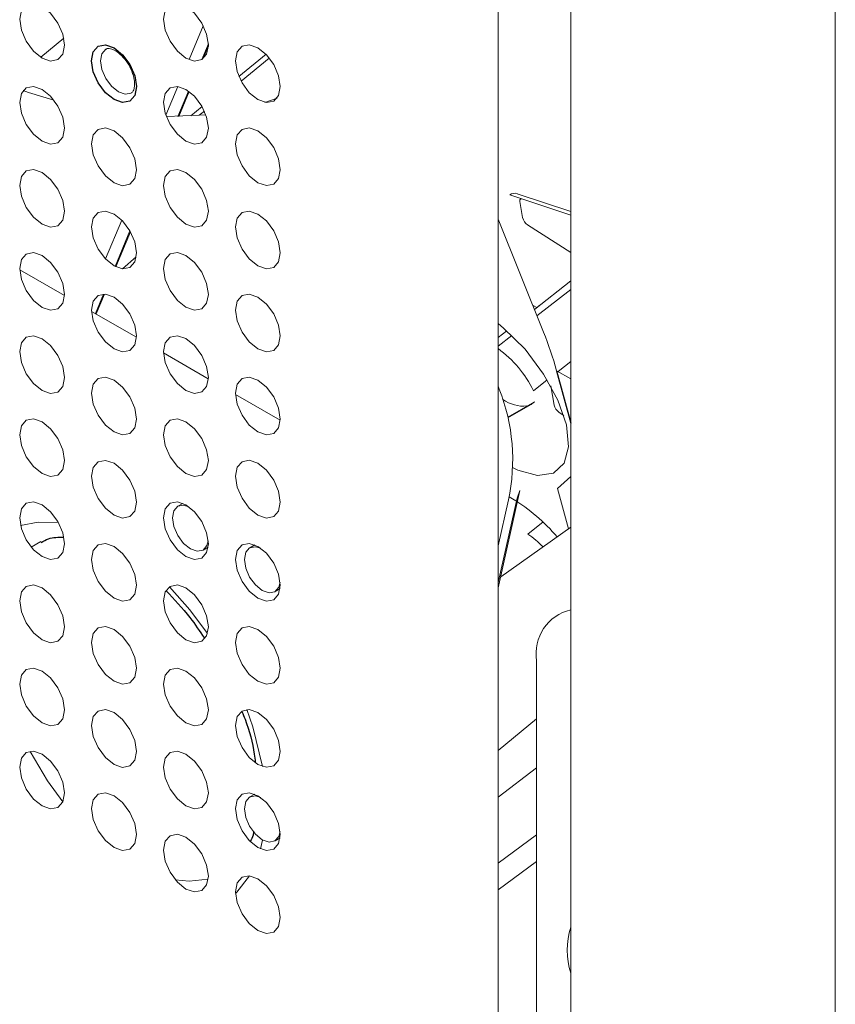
# Paper-space layout '_Isometric' of a CAD drawing. Header units: millimetres. Extents: x -1342 to 1339, y -551 to 2740.
# Tile 13 of 90: x -837 to -805, y 997 to 1036. Entities that reach past the tile are written whole.
import ezdxf

# ---------------------------------------------------------------- set-up
doc = ezdxf.new("R2010")
doc.units = ezdxf.units.MM

psp = doc.layouts.new('_Isometric')

# ---------------------------------------------------------------- linework, layer by layer
at = {"color": 144, "linetype": 'Continuous', "lineweight": 18}
for p, q in [((-805.011, 639.202), (-805.011, 1349.592)), ((-818.267, 632.969), (-818.267, 1343.358)), ((-815.414, 1343.373), (-815.414, 632.983)), ((-829.862, 1035.52), (-830.42, 1034.19)), ((-836.25, 1034.286), (-835.349, 1035.029)), ((-829.921, 1034.189), (-829.663, 1034.803)), ((-829.663, 1034.723), (-829.874, 1034.221)), ((-828.461, 1033.526), (-827.395, 1034.398)), ((-827.267, 1034.252), (-828.376, 1033.344)), ((-830.863, 1033.134), (-831.334, 1032.01)), ((-830.859, 1031.951), (-830.439, 1032.952)), ((-830.414, 1032.933), (-830.825, 1031.952)), ((-827.44, 1032.51), (-826.961, 1032.674)), ((-830.358, 1031.974), (-829.909, 1032.341)), ((-829.819, 1032.163), (-830.019, 1032)), ((-815.414, 1028.074), (-817.804, 1028.871)), ((-815.414, 1028.22), (-817.516, 1028.92)), ((-817.307, 1027.978), (-817.413, 1028.613)), ((-818.267, 1027.916), (-816.487, 1023.477)), ((-833.066, 1027.88), (-833.706, 1026.354)), ((-815.414, 1026.605), (-817.109, 1027.692)), ((-833.329, 1026.062), (-832.745, 1027.455)), ((-832.726, 1027.421), (-833.301, 1026.048)), ((-833.037, 1025.968), (-832.503, 1026.434)), ((-837.08, 1025.927), (-835.321, 1024.911)), ((-815.414, 1025.489), (-816.845, 1024.372)), ((-834.106, 1024.21), (-833.786, 1024.973)), ((-833.752, 1024.973), (-834.079, 1024.194)), ((-816.744, 1024.119), (-815.414, 1025.157)), ((-816.751, 1024.445), (-816.914, 1024.543)), ((-834.252, 1024.294), (-832.492, 1023.278)), ((-817.927, 1023.527), (-818.267, 1023.261)), ((-818.267, 1022.929), (-817.732, 1023.347)), ((-831.423, 1022.661), (-829.664, 1021.645)), ((-815.913, 1021.932), (-815.414, 1022.321)), ((-815.974, 1021.96), (-815.414, 1021.643)), ((-818.267, 1021.35), (-818.223, 1021.235)), ((-816.881, 1021.176), (-816.336, 1021.601)), ((-816.071, 1020.608), (-816.197, 1021.362)), ((-828.595, 1021.028), (-826.835, 1020.012)), ((-816.845, 1020.744), (-817.888, 1020.138)), ((-817.882, 1020.111), (-816.975, 1020.636)), ((-815.687, 1020.206), (-815.87, 1020.321)), ((-815.414, 1017.809), (-815.933, 1017.333)), ((-817.411, 1017.256), (-818.267, 1013.422)), ((-817.526, 1016.954), (-817.411, 1017.256)), ((-815.502, 1015.747), (-815.933, 1017.333)), ((-830.661, 1016.747), (-830.861, 1016.637)), ((-818.267, 1013.636), (-817.526, 1016.954)), ((-817.865, 1016.881), (-818.267, 1015.081)), ((-817.698, 1016.929), (-817.838, 1017.006)), ((-817.107, 1015.543), (-816.504, 1016.015)), ((-815.414, 1015.81), (-818.169, 1013.86)), ((-836.626, 1015.026), (-836.252, 1015.245)), ((-829.866, 1014.913), (-829.671, 1015.031)), ((-827.833, 1015.114), (-828.033, 1015.005)), ((-818.226, 1013.82), (-818.267, 1013.791)), ((-827.037, 1013.28), (-826.842, 1013.398)), ((-816.755, 644.749), (-816.755, 1010.56)), ((-818.267, 1007.03), (-816.755, 1008.282)), ((-818.267, 1005.195), (-816.755, 1006.353)), ((-827.833, 1005.316), (-828.033, 1005.206)), ((-827.037, 1003.481), (-826.842, 1003.6)), ((-816.755, 1003.719), (-818.267, 1002.607)), ((-816.755, 1002.667), (-818.267, 1001.555))]:
    psp.add_line(p, q, dxfattribs=at)
at = {"color": 7, "linetype": 'Continuous', "lineweight": 25}
psp.add_line((-815.974, 1021.96), (-815.414, 1019.899), dxfattribs=at)
at = {"color": 144, "linetype": 'Continuous', "lineweight": 18, "flags": 128}
for points in [[(-835.319, 1034.759), (-835.387, 1034.409), (-835.577, 1034.189), (-835.863, 1034.133), (-836.2, 1034.251), (-836.537, 1034.523), (-836.823, 1034.908), (-837.014, 1035.348), (-837.081, 1035.776), (-837.014, 1036.127), (-836.823, 1036.346), (-836.537, 1036.402), (-836.2, 1036.285), (-835.863, 1036.013), (-835.577, 1035.627), (-835.387, 1035.187), (-835.319, 1034.759)], [(-829.663, 1034.76), (-829.73, 1034.409), (-829.921, 1034.189), (-830.206, 1034.134), (-830.543, 1034.251), (-830.881, 1034.523), (-831.166, 1034.909), (-831.357, 1035.349), (-831.424, 1035.777), (-831.357, 1036.127), (-831.166, 1036.347), (-830.881, 1036.403), (-830.543, 1036.285), (-830.206, 1036.013), (-829.921, 1035.628), (-829.73, 1035.188), (-829.663, 1034.76)], [(-833.693, 1034.599), (-833.696, 1034.597), (-833.849, 1034.422), (-833.902, 1034.142), (-833.849, 1033.8), (-833.696, 1033.448), (-833.468, 1033.14), (-833.198, 1032.922), (-832.929, 1032.828), (-832.7, 1032.873), (-832.692, 1032.878)], [(-826.834, 1033.127), (-826.901, 1032.776), (-827.092, 1032.557), (-827.378, 1032.501), (-827.715, 1032.618), (-828.052, 1032.89), (-828.338, 1033.276), (-828.529, 1033.716), (-828.596, 1034.144), (-828.529, 1034.494), (-828.338, 1034.714), (-828.052, 1034.77), (-827.715, 1034.653), (-827.378, 1034.381), (-827.092, 1033.995), (-826.901, 1033.555), (-826.834, 1033.127)], [(-835.319, 1031.493), (-835.387, 1031.142), (-835.577, 1030.923), (-835.863, 1030.867), (-836.2, 1030.984), (-836.537, 1031.256), (-836.823, 1031.642), (-837.014, 1032.082), (-837.081, 1032.51), (-837.014, 1032.861), (-836.823, 1033.08), (-836.537, 1033.136), (-836.2, 1033.019), (-835.863, 1032.747), (-835.577, 1032.361), (-835.387, 1031.921), (-835.319, 1031.493)], [(-836.947, 1032.973), (-836.728, 1032.899), (-835.734, 1032.596)], [(-829.663, 1031.494), (-829.73, 1031.143), (-829.921, 1030.923), (-830.206, 1030.868), (-830.543, 1030.985), (-830.881, 1031.257), (-831.166, 1031.642), (-831.357, 1032.083), (-831.424, 1032.511), (-831.357, 1032.861), (-831.166, 1033.081), (-830.881, 1033.136), (-830.543, 1033.019), (-830.206, 1032.747), (-829.921, 1032.362), (-829.73, 1031.922), (-829.663, 1031.494)], [(-831.311, 1031.947), (-830.019, 1032), (-829.764, 1032.025)], [(-832.491, 1029.86), (-832.558, 1029.51), (-832.749, 1029.29), (-833.035, 1029.234), (-833.372, 1029.352), (-833.709, 1029.624), (-833.995, 1030.009), (-834.186, 1030.449), (-834.253, 1030.877), (-834.186, 1031.228), (-833.995, 1031.447), (-833.709, 1031.503), (-833.372, 1031.386), (-833.035, 1031.114), (-832.749, 1030.728), (-832.558, 1030.288), (-832.491, 1029.86)], [(-826.834, 1029.861), (-826.901, 1029.51), (-827.092, 1029.29), (-827.378, 1029.235), (-827.715, 1029.352), (-828.052, 1029.624), (-828.338, 1030.01), (-828.529, 1030.45), (-828.596, 1030.878), (-828.529, 1031.228), (-828.338, 1031.448), (-828.052, 1031.504), (-827.715, 1031.386), (-827.378, 1031.114), (-827.092, 1030.729), (-826.901, 1030.289), (-826.834, 1029.861)], [(-835.319, 1028.227), (-835.387, 1027.876), (-835.577, 1027.657), (-835.863, 1027.601), (-836.2, 1027.718), (-836.537, 1027.99), (-836.823, 1028.376), (-837.014, 1028.816), (-837.081, 1029.244), (-837.014, 1029.594), (-836.823, 1029.814), (-836.537, 1029.87), (-836.2, 1029.753), (-835.863, 1029.48), (-835.577, 1029.095), (-835.387, 1028.655), (-835.319, 1028.227)], [(-829.663, 1028.227), (-829.73, 1027.877), (-829.921, 1027.657), (-830.206, 1027.602), (-830.543, 1027.719), (-830.881, 1027.991), (-831.166, 1028.376), (-831.357, 1028.816), (-831.424, 1029.244), (-831.357, 1029.595), (-831.166, 1029.815), (-830.881, 1029.87), (-830.543, 1029.753), (-830.206, 1029.481), (-829.921, 1029.096), (-829.73, 1028.655), (-829.663, 1028.227)], [(-817.413, 1028.613), (-817.416, 1028.645), (-817.413, 1028.673), (-817.404, 1028.694), (-817.389, 1028.709), (-817.369, 1028.718), (-817.349, 1028.719)], [(-832.491, 1026.594), (-832.558, 1026.244), (-832.749, 1026.024), (-833.035, 1025.968), (-833.372, 1026.085), (-833.709, 1026.357), (-833.995, 1026.743), (-834.186, 1027.183), (-834.253, 1027.611), (-834.186, 1027.962), (-833.995, 1028.181), (-833.709, 1028.237), (-833.372, 1028.12), (-833.035, 1027.848), (-832.749, 1027.462), (-832.558, 1027.022), (-832.491, 1026.594)], [(-826.834, 1026.595), (-826.901, 1026.244), (-827.092, 1026.024), (-827.378, 1025.969), (-827.715, 1026.086), (-828.052, 1026.358), (-828.338, 1026.743), (-828.529, 1027.184), (-828.596, 1027.612), (-828.529, 1027.962), (-828.338, 1028.182), (-828.052, 1028.237), (-827.715, 1028.12), (-827.378, 1027.848), (-827.092, 1027.463), (-826.901, 1027.023), (-826.834, 1026.595)], [(-835.319, 1024.961), (-835.387, 1024.61), (-835.577, 1024.39), (-835.863, 1024.335), (-836.2, 1024.452), (-836.537, 1024.724), (-836.823, 1025.11), (-837.014, 1025.55), (-837.081, 1025.978), (-837.014, 1026.328), (-836.823, 1026.548), (-836.537, 1026.604), (-836.2, 1026.486), (-835.863, 1026.214), (-835.577, 1025.829), (-835.387, 1025.389), (-835.319, 1024.961)], [(-829.663, 1024.961), (-829.73, 1024.611), (-829.921, 1024.391), (-830.206, 1024.335), (-830.543, 1024.453), (-830.881, 1024.725), (-831.166, 1025.11), (-831.357, 1025.55), (-831.424, 1025.978), (-831.357, 1026.329), (-831.166, 1026.549), (-830.881, 1026.604), (-830.543, 1026.487), (-830.206, 1026.215), (-829.921, 1025.829), (-829.73, 1025.389), (-829.663, 1024.961)], [(-832.491, 1023.328), (-832.558, 1022.977), (-832.749, 1022.758), (-833.035, 1022.702), (-833.372, 1022.819), (-833.709, 1023.091), (-833.995, 1023.477), (-834.186, 1023.917), (-834.253, 1024.345), (-834.186, 1024.695), (-833.995, 1024.915), (-833.709, 1024.971), (-833.372, 1024.854), (-833.035, 1024.582), (-832.749, 1024.196), (-832.558, 1023.756), (-832.491, 1023.328)], [(-826.834, 1023.328), (-826.901, 1022.978), (-827.092, 1022.758), (-827.378, 1022.703), (-827.715, 1022.82), (-828.052, 1023.092), (-828.338, 1023.477), (-828.529, 1023.917), (-828.596, 1024.345), (-828.529, 1024.696), (-828.338, 1024.916), (-828.052, 1024.971), (-827.715, 1024.854), (-827.378, 1024.582), (-827.092, 1024.197), (-826.901, 1023.756), (-826.834, 1023.328)], [(-817.7, 1018.151), (-817.498, 1018.057), (-816.719, 1017.845), (-816.092, 1017.937), (-815.673, 1018.325), (-815.497, 1018.975), (-815.582, 1019.828), (-815.919, 1020.809), (-816.479, 1021.83), (-817.212, 1022.802), (-818.052, 1023.637), (-818.267, 1023.812)], [(-835.319, 1021.695), (-835.387, 1021.344), (-835.577, 1021.124), (-835.863, 1021.069), (-836.2, 1021.186), (-836.537, 1021.458), (-836.823, 1021.843), (-837.014, 1022.284), (-837.081, 1022.712), (-837.014, 1023.062), (-836.823, 1023.282), (-836.537, 1023.337), (-836.2, 1023.22), (-835.863, 1022.948), (-835.577, 1022.563), (-835.387, 1022.122), (-835.319, 1021.695)], [(-829.663, 1021.695), (-829.73, 1021.345), (-829.921, 1021.125), (-830.206, 1021.069), (-830.543, 1021.186), (-830.881, 1021.458), (-831.166, 1021.844), (-831.357, 1022.284), (-831.424, 1022.712), (-831.357, 1023.063), (-831.166, 1023.282), (-830.881, 1023.338), (-830.543, 1023.221), (-830.206, 1022.949), (-829.921, 1022.563), (-829.73, 1022.123), (-829.663, 1021.695)], [(-832.491, 1020.062), (-832.558, 1019.711), (-832.749, 1019.491), (-833.035, 1019.436), (-833.372, 1019.553), (-833.709, 1019.825), (-833.995, 1020.211), (-834.186, 1020.651), (-834.253, 1021.079), (-834.186, 1021.429), (-833.995, 1021.649), (-833.709, 1021.705), (-833.372, 1021.587), (-833.035, 1021.315), (-832.749, 1020.93), (-832.558, 1020.49), (-832.491, 1020.062)], [(-826.834, 1020.062), (-826.901, 1019.712), (-827.092, 1019.492), (-827.378, 1019.436), (-827.715, 1019.554), (-828.052, 1019.826), (-828.338, 1020.211), (-828.529, 1020.651), (-828.596, 1021.079), (-828.529, 1021.43), (-828.338, 1021.65), (-828.052, 1021.705), (-827.715, 1021.588), (-827.378, 1021.316), (-827.092, 1020.93), (-826.901, 1020.49), (-826.834, 1020.062)], [(-816.845, 1020.744), (-816.948, 1020.653), (-816.975, 1020.636)], [(-835.319, 1018.428), (-835.387, 1018.078), (-835.577, 1017.858), (-835.863, 1017.803), (-836.2, 1017.92), (-836.537, 1018.192), (-836.823, 1018.577), (-837.014, 1019.017), (-837.081, 1019.445), (-837.014, 1019.796), (-836.823, 1020.016), (-836.537, 1020.071), (-836.2, 1019.954), (-835.863, 1019.682), (-835.577, 1019.297), (-835.387, 1018.856), (-835.319, 1018.428)], [(-829.663, 1018.429), (-829.73, 1018.078), (-829.921, 1017.859), (-830.206, 1017.803), (-830.543, 1017.92), (-830.881, 1018.192), (-831.166, 1018.578), (-831.357, 1019.018), (-831.424, 1019.446), (-831.357, 1019.796), (-831.166, 1020.016), (-830.881, 1020.072), (-830.543, 1019.955), (-830.206, 1019.683), (-829.921, 1019.297), (-829.73, 1018.857), (-829.663, 1018.429)], [(-832.491, 1016.796), (-832.558, 1016.445), (-832.749, 1016.225), (-833.035, 1016.17), (-833.372, 1016.287), (-833.709, 1016.559), (-833.995, 1016.944), (-834.186, 1017.385), (-834.253, 1017.813), (-834.186, 1018.163), (-833.995, 1018.383), (-833.709, 1018.438), (-833.372, 1018.321), (-833.035, 1018.049), (-832.749, 1017.664), (-832.558, 1017.224), (-832.491, 1016.796)], [(-826.834, 1016.796), (-826.901, 1016.446), (-827.092, 1016.226), (-827.378, 1016.17), (-827.715, 1016.287), (-828.052, 1016.559), (-828.338, 1016.945), (-828.529, 1017.385), (-828.596, 1017.813), (-828.529, 1018.164), (-828.338, 1018.383), (-828.052, 1018.439), (-827.715, 1018.322), (-827.378, 1018.05), (-827.092, 1017.664), (-826.901, 1017.224), (-826.834, 1016.796)], [(-835.319, 1015.162), (-835.387, 1014.812), (-835.577, 1014.592), (-835.863, 1014.536), (-836.2, 1014.654), (-836.537, 1014.926), (-836.823, 1015.311), (-837.014, 1015.751), (-837.081, 1016.179), (-837.014, 1016.53), (-836.823, 1016.749), (-836.537, 1016.805), (-836.2, 1016.688), (-835.863, 1016.416), (-835.577, 1016.03), (-835.387, 1015.59), (-835.319, 1015.162)], [(-829.663, 1015.163), (-829.73, 1014.812), (-829.921, 1014.592), (-830.206, 1014.537), (-830.543, 1014.654), (-830.881, 1014.926), (-831.166, 1015.312), (-831.357, 1015.752), (-831.424, 1016.18), (-831.357, 1016.53), (-831.166, 1016.75), (-830.881, 1016.806), (-830.543, 1016.688), (-830.206, 1016.416), (-829.921, 1016.031), (-829.73, 1015.591), (-829.663, 1015.163)], [(-830.432, 1016.617), (-830.639, 1016.678), (-830.868, 1016.634), (-831.02, 1016.458), (-831.074, 1016.178), (-831.02, 1015.836), (-830.868, 1015.484), (-830.639, 1015.176), (-830.37, 1014.958), (-830.1, 1014.865), (-829.872, 1014.909), (-829.719, 1015.085), (-829.67, 1015.279)], [(-835.559, 1015.997), (-836.359, 1016.013), (-837.046, 1015.875)], [(-832.491, 1013.529), (-832.558, 1013.179), (-832.749, 1012.959), (-833.035, 1012.904), (-833.372, 1013.021), (-833.709, 1013.293), (-833.995, 1013.678), (-834.186, 1014.118), (-834.253, 1014.546), (-834.186, 1014.897), (-833.995, 1015.117), (-833.709, 1015.172), (-833.372, 1015.055), (-833.035, 1014.783), (-832.749, 1014.398), (-832.558, 1013.957), (-832.491, 1013.529)], [(-826.834, 1013.53), (-826.901, 1013.179), (-827.092, 1012.96), (-827.378, 1012.904), (-827.715, 1013.021), (-828.052, 1013.293), (-828.338, 1013.679), (-828.529, 1014.119), (-828.596, 1014.547), (-828.529, 1014.897), (-828.338, 1015.117), (-828.052, 1015.173), (-827.715, 1015.056), (-827.378, 1014.784), (-827.092, 1014.398), (-826.901, 1013.958), (-826.834, 1013.53)], [(-827.604, 1014.985), (-827.811, 1015.045), (-828.039, 1015.001), (-828.192, 1014.825), (-828.245, 1014.545), (-828.192, 1014.203), (-828.039, 1013.851), (-827.811, 1013.543), (-827.541, 1013.326), (-827.272, 1013.232), (-827.043, 1013.276), (-826.891, 1013.452), (-826.841, 1013.646)], [(-835.319, 1011.896), (-835.387, 1011.546), (-835.577, 1011.326), (-835.863, 1011.27), (-836.2, 1011.387), (-836.537, 1011.659), (-836.823, 1012.045), (-837.014, 1012.485), (-837.081, 1012.913), (-837.014, 1013.264), (-836.823, 1013.483), (-836.537, 1013.539), (-836.2, 1013.422), (-835.863, 1013.15), (-835.577, 1012.764), (-835.387, 1012.324), (-835.319, 1011.896)], [(-829.663, 1011.897), (-829.73, 1011.546), (-829.921, 1011.326), (-830.206, 1011.271), (-830.543, 1011.388), (-830.881, 1011.66), (-831.166, 1012.045), (-831.357, 1012.486), (-831.424, 1012.914), (-831.357, 1013.264), (-831.166, 1013.484), (-830.881, 1013.539), (-830.543, 1013.422), (-830.206, 1013.15), (-829.921, 1012.765), (-829.73, 1012.325), (-829.663, 1011.897)], [(-829.698, 1011.633), (-830.385, 1012.565), (-831.185, 1013.472)], [(-832.491, 1010.263), (-832.558, 1009.913), (-832.749, 1009.693), (-833.035, 1009.637), (-833.372, 1009.755), (-833.709, 1010.027), (-833.995, 1010.412), (-834.186, 1010.852), (-834.253, 1011.28), (-834.186, 1011.631), (-833.995, 1011.851), (-833.709, 1011.906), (-833.372, 1011.789), (-833.035, 1011.517), (-832.749, 1011.131), (-832.558, 1010.691), (-832.491, 1010.263)], [(-826.834, 1010.264), (-826.901, 1009.913), (-827.092, 1009.693), (-827.378, 1009.638), (-827.715, 1009.755), (-828.052, 1010.027), (-828.338, 1010.413), (-828.529, 1010.853), (-828.596, 1011.281), (-828.529, 1011.631), (-828.338, 1011.851), (-828.052, 1011.907), (-827.715, 1011.789), (-827.378, 1011.517), (-827.092, 1011.132), (-826.901, 1010.692), (-826.834, 1010.264)], [(-835.319, 1008.63), (-835.387, 1008.279), (-835.577, 1008.06), (-835.863, 1008.004), (-836.2, 1008.121), (-836.537, 1008.393), (-836.823, 1008.779), (-837.014, 1009.219), (-837.081, 1009.647), (-837.014, 1009.997), (-836.823, 1010.217), (-836.537, 1010.273), (-836.2, 1010.156), (-835.863, 1009.884), (-835.577, 1009.498), (-835.387, 1009.058), (-835.319, 1008.63)], [(-829.663, 1008.63), (-829.73, 1008.28), (-829.921, 1008.06), (-830.206, 1008.005), (-830.543, 1008.122), (-830.881, 1008.394), (-831.166, 1008.779), (-831.357, 1009.219), (-831.424, 1009.647), (-831.357, 1009.998), (-831.166, 1010.218), (-830.881, 1010.273), (-830.543, 1010.156), (-830.206, 1009.884), (-829.921, 1009.499), (-829.73, 1009.058), (-829.663, 1008.63)], [(-832.491, 1006.997), (-832.558, 1006.647), (-832.749, 1006.427), (-833.035, 1006.371), (-833.372, 1006.488), (-833.709, 1006.76), (-833.995, 1007.146), (-834.186, 1007.586), (-834.253, 1008.014), (-834.186, 1008.365), (-833.995, 1008.584), (-833.709, 1008.64), (-833.372, 1008.523), (-833.035, 1008.251), (-832.749, 1007.865), (-832.558, 1007.425), (-832.491, 1006.997)], [(-826.834, 1006.998), (-826.901, 1006.647), (-827.092, 1006.427), (-827.378, 1006.372), (-827.715, 1006.489), (-828.052, 1006.761), (-828.338, 1007.146), (-828.529, 1007.587), (-828.596, 1008.015), (-828.529, 1008.365), (-828.338, 1008.585), (-828.052, 1008.64), (-827.715, 1008.523), (-827.378, 1008.251), (-827.092, 1007.866), (-826.901, 1007.426), (-826.834, 1006.998)], [(-827.533, 1006.406), (-827.914, 1007.97), (-828.146, 1008.642)], [(-835.319, 1005.364), (-835.387, 1005.013), (-835.577, 1004.793), (-835.863, 1004.738), (-836.2, 1004.855), (-836.537, 1005.127), (-836.823, 1005.513), (-837.014, 1005.953), (-837.081, 1006.381), (-837.014, 1006.731), (-836.823, 1006.951), (-836.537, 1007.007), (-836.2, 1006.889), (-835.863, 1006.617), (-835.577, 1006.232), (-835.387, 1005.792), (-835.319, 1005.364)], [(-829.663, 1005.364), (-829.73, 1005.014), (-829.921, 1004.794), (-830.206, 1004.738), (-830.543, 1004.856), (-830.881, 1005.128), (-831.166, 1005.513), (-831.357, 1005.953), (-831.424, 1006.381), (-831.357, 1006.732), (-831.166, 1006.952), (-830.881, 1007.007), (-830.543, 1006.89), (-830.206, 1006.618), (-829.921, 1006.232), (-829.73, 1005.792), (-829.663, 1005.364)], [(-835.385, 1005.015), (-835.986, 1005.841), (-836.675, 1007)], [(-832.491, 1003.731), (-832.558, 1003.38), (-832.749, 1003.161), (-833.035, 1003.105), (-833.372, 1003.222), (-833.709, 1003.494), (-833.995, 1003.88), (-834.186, 1004.32), (-834.253, 1004.748), (-834.186, 1005.098), (-833.995, 1005.318), (-833.709, 1005.374), (-833.372, 1005.257), (-833.035, 1004.985), (-832.749, 1004.599), (-832.558, 1004.159), (-832.491, 1003.731)], [(-826.834, 1003.731), (-826.901, 1003.381), (-827.092, 1003.161), (-827.378, 1003.106), (-827.715, 1003.223), (-828.052, 1003.495), (-828.338, 1003.88), (-828.529, 1004.32), (-828.596, 1004.748), (-828.529, 1005.099), (-828.338, 1005.319), (-828.052, 1005.374), (-827.715, 1005.257), (-827.378, 1004.985), (-827.092, 1004.6), (-826.901, 1004.159), (-826.834, 1003.731)], [(-827.604, 1005.186), (-827.811, 1005.247), (-828.039, 1005.203), (-828.192, 1005.027), (-828.245, 1004.747), (-828.192, 1004.405), (-828.039, 1004.053), (-827.811, 1003.745), (-827.541, 1003.527), (-827.272, 1003.434), (-827.043, 1003.478), (-826.891, 1003.654), (-826.841, 1003.848)], [(-829.663, 1002.098), (-829.73, 1001.748), (-829.921, 1001.528), (-830.206, 1001.472), (-830.543, 1001.589), (-830.881, 1001.861), (-831.166, 1002.247), (-831.357, 1002.687), (-831.424, 1003.115), (-831.357, 1003.466), (-831.166, 1003.685), (-830.881, 1003.741), (-830.543, 1003.624), (-830.206, 1003.352), (-829.921, 1002.966), (-829.73, 1002.526), (-829.663, 1002.098)], [(-827.609, 1003.169), (-827.528, 1003.506), (-827.526, 1003.518)], [(-829.669, 1001.976), (-830.416, 1001.901), (-830.963, 1001.955)], [(-826.834, 1000.465), (-826.901, 1000.115), (-827.092, 999.895), (-827.378, 999.839), (-827.715, 999.957), (-828.052, 1000.229), (-828.338, 1000.614), (-828.529, 1001.054), (-828.596, 1001.482), (-828.529, 1001.833), (-828.338, 1002.053), (-828.052, 1002.108), (-827.715, 1001.991), (-827.378, 1001.719), (-827.092, 1001.333), (-826.901, 1000.893), (-826.834, 1000.465)], [(-828.594, 1001.414), (-828.539, 1001.469), (-828.05, 1002.108)]]:
    psp.add_lwpolyline(points, dxfattribs=at)
at = {"color": 7, "linetype": 'Continuous', "lineweight": 25, "flags": 128}
psp.add_lwpolyline([(-832.491, 1033.126), (-832.558, 1032.776), (-832.749, 1032.556), (-833.035, 1032.501), (-833.372, 1032.618), (-833.709, 1032.89), (-833.995, 1033.275), (-834.186, 1033.715), (-834.253, 1034.143), (-834.186, 1034.494), (-833.995, 1034.714), (-833.709, 1034.769), (-833.372, 1034.652), (-833.035, 1034.38), (-832.749, 1033.995), (-832.558, 1033.554), (-832.491, 1033.126)], dxfattribs=at)
at = {"color": 144, "linetype": 'Continuous', "lineweight": 18}
for centre, radius, start, end in [((-817.61, 1028.605), 0.329, 73.3407, 126.1318), ((-816.843, 1028.087), 0.476, 193.3184, 236.0819), ((-816.653, 1024.459), 0.0537, 103.9193, 152.0536), ((-829.285, 1018.306), 13.804, 15.3512, 22.0018), ((-820.91, 1019.205), 4.486, 26.07, 53.9022), ((-825.234, 1018.467), 7.537, 347.8532, 21.5439), ((-817.268, 1021.956), 1.387, 234.2057, 275.4323), ((-815.608, 1020.718), 0.476, 193.3004, 236.4604), ((-821.525, 1010.697), 7.313, 40.3375, 58.446), ((-819.25, 1012.367), 3.831, 44.2078, 55.9922), ((-815.012, 1010.844), 1.765, 103.1526, 189.2796), ((-812.476, 999.181), 3.075, 162.8647, 197.1353)]:
    psp.add_arc(centre, radius, start, end, dxfattribs=at)
for points, knots in [([(-833.689, 1034.593), (-833.681, 1034.6), (-833.645, 1034.632), (-833.532, 1034.631), (-833.306, 1034.545), (-833.063, 1034.352), (-832.834, 1034.068), (-832.658, 1033.731), (-832.574, 1033.434), (-832.567, 1033.282), (-832.564, 1033.228)], [0, 0, 0, 0, 0.043075, 0.199558, 0.33368, 0.475174, 0.620289, 0.769412, 0.918571, 1, 1, 1, 1]), ([(-832.564, 1033.228), (-832.569, 1033.165), (-832.58, 1033.022), (-832.637, 1032.913), (-832.681, 1032.893), (-832.697, 1032.886)], [0, 0, 0, 0, 0.335488, 0.760573, 1, 1, 1, 1])]:
    psp.add_open_spline(points, degree=3, knots=knots, dxfattribs=at)
at = {"color": 7, "linetype": 'Continuous', "lineweight": 25}
for points, knots in [([(-836.242, 1015.213), (-836.147, 1015.268), (-835.904, 1015.411), (-835.559, 1015.417), (-835.348, 1015.42)], [0, 0, 0, 0, 0.387504, 1, 1, 1, 1]), ([(-831.33, 1013.317), (-831.005, 1012.978), (-830.462, 1012.412), (-830.003, 1011.722), (-829.818, 1011.445)], [0, 0, 0, 0, 0.598615, 1, 1, 1, 1]), ([(-828.341, 1008.561), (-828.3, 1008.462), (-828.07, 1007.901), (-827.889, 1007.211), (-827.829, 1006.676), (-827.817, 1006.568)], [0, 0, 0, 0, 0.146457, 0.829269, 1, 1, 1, 1]), ([(-827.88, 1003.841), (-827.887, 1003.795), (-827.912, 1003.642), (-827.972, 1003.541), (-828.013, 1003.469)], [0, 0, 0, 0, 0.297646, 1, 1, 1, 1])]:
    psp.add_open_spline(points, degree=3, knots=knots, dxfattribs=at)

doc.saveas('drawing.dxf')
